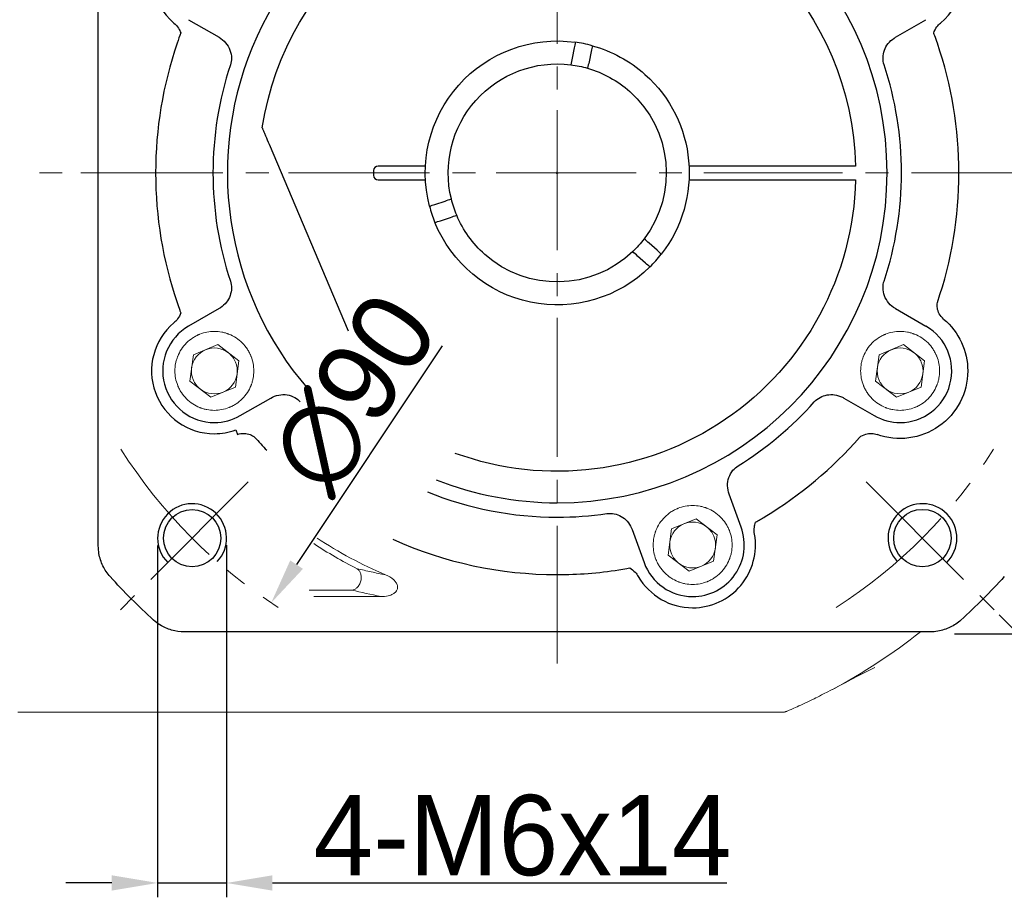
# Model space of a CAD drawing. Header units: millimetres. Extents: x 9570 to 10220, y -94 to 365.
# Tile 3 of 12: x 9633 to 9718, y 139 to 215. Entities that reach past the tile are written whole.
import ezdxf

# ---------------------------------------------------------------- set-up
doc = ezdxf.new("R2010")
doc.units = ezdxf.units.MM
doc.header["$PDSIZE"] = -5
doc.linetypes.add('ACAD_ISO10W100', pattern=[18, 12, -3, 0, -3])
doc.linetypes.add('点画线', pattern=[18, 12, -2, 2, -2])
doc.layers.get('0').update_dxf_attribs({"lineweight": 18})
doc.layers.get('Defpoints').update_dxf_attribs({"lineweight": 18})
for name, color, linetype, lineweight in [('7中心线层', 7, '点画线', 18), ('中心线层', 7, 'ACAD_ISO10W100', 0), ('尺寸线', 7, 'Continuous', 25), ('尺寸线层', 3, 'Continuous', 18), ('粗实线', 7, 'Continuous', 40)]:
    doc.layers.add(name, color=color, linetype=linetype, lineweight=lineweight)
doc.styles.add('工程字', font='txt')
doc.dimstyles.new('DIMSTYLE_17', dxfattribs={"dimtxt": 8, "dimasz": 12, "dimexe": 0.18, "dimexo": 0.0625, "dimgap": 0.09, "dimtad": 1, "dimtih": 1, "dimtoh": 1, "dimdec": 3, "dimdsep": 46, "dimtxsty": 'Standard', "dimblk": '_CAXARROW', "dimcen": 0.09, "dimdle": 24, "dimadec": 0, "dimazin": 0, "dimtfac": 0.7, "dimtdec": 3, "dimtofl": 0, "dimtmove": 0, "dimatfit": 3, "dimfxl": 1, "dimtolj": 1, "dimarcsym": 0})
doc.dimstyles.new('ISO-25', dxfattribs={"dimtxt": 7, "dimasz": 4, "dimexe": 1.25, "dimexo": 0.625, "dimtad": 1, "dimtxsty": '工程字', "dimcen": 2, "dimdle": 8, "dimadec": 0, "dimazin": 0, "dimtfac": 1, "dimtmove": 0, "dimatfit": 3, "dimfxl": 1, "dimarcsym": 0})

# ---------------------------------------------------------------- blocks, each defined once
blk = doc.blocks.new('*D99')
at = {"layer": 'Defpoints', "color": 0}
for p in [(9636.673, 201.809), (9724.149, 201.809), (9706.341, 174.878), (9730.076, 172.557), (9717.476, 163.744)]:
    blk.add_point(p, dxfattribs=at)
at = {"layer": '尺寸线层', "color": 0, "lineweight": -2}
for p, q in [((9724.774, 201.809), (9739.164, 201.809)), ((9717.918, 163.302), (9721.663, 159.557))]:
    blk.add_line(p, q, dxfattribs=at)
blk.add_arc((9679.41, 201.809), 58.504, 318.91817, 356.08183, dxfattribs=at)
at = {"layer": '尺寸线层', "color": 0}
for points in [[(9738.444, 197.789), (9737.111, 197.835), (9737.914, 201.809)], [(9723.022, 163.819), (9723.996, 162.909), (9720.779, 160.441)]]:
    blk.add_solid(points, dxfattribs=at)
at = {"layer": '尺寸线层', "color": 0, "insert": (9729.703, 181.128), "char_height": 7, "attachment_point": 5, "rotation": 67.64689, "style": '工程字'}
blk.add_mtext('45%%d', dxfattribs=at)
blk = doc.blocks.new('*D100')
at = {"layer": 'Defpoints', "color": 0}
for p in [(9717.476, 239.875), (9706.341, 228.74), (9735.766, 216.91), (9636.673, 201.809), (9724.149, 201.809)]:
    blk.add_point(p, dxfattribs=at)
at = {"layer": '尺寸线层', "color": 0, "lineweight": -2}
for p, q in [((9717.918, 240.317), (9721.55, 243.949)), ((9724.774, 201.809), (9739.004, 201.809))]:
    blk.add_line(p, q, dxfattribs=at)
blk.add_arc((9679.41, 201.809), 58.344, 3.9289, 41.0711, dxfattribs=at)
at = {"layer": '尺寸线层', "color": 0}
for points in [[(9723.883, 240.596), (9722.908, 239.686), (9720.666, 243.065)], [(9736.951, 205.784), (9738.284, 205.83), (9737.754, 201.809)]]:
    blk.add_solid(points, dxfattribs=at)
at = {"layer": '尺寸线层', "color": 0, "insert": (9737.124, 225.715), "char_height": 7, "attachment_point": 5, "rotation": 292.5, "style": '工程字'}
blk.add_mtext('45%%d', dxfattribs=at)
blk = doc.blocks.new('*D101')
at = {"layer": 'Defpoints', "color": 0}
for p in [(9704.34, 239.273), (9654.481, 164.346)]:
    blk.add_point(p, dxfattribs=at)
at = {"layer": '尺寸线层', "color": 0, "lineweight": -2}
blk.add_line((9669.389, 186.749), (9656.697, 167.676), dxfattribs=at)
at = {"layer": '尺寸线层', "color": 0}
blk.add_solid([(9656.142, 168.045), (9657.252, 167.306), (9654.481, 164.346)], dxfattribs=at)
at = {"layer": '尺寸线层', "color": 0, "insert": (9661.677, 182.605), "char_height": 7, "attachment_point": 5, "rotation": 56.35918, "style": '工程字'}
blk.add_mtext('∅90', dxfattribs=at)
blk = doc.blocks.new('*D102')
at = {"layer": 'Defpoints', "color": 0}
for p in [(9644.591, 169.983), (9650.591, 169.991), (9650.591, 139.939)]:
    blk.add_point(p, dxfattribs=at)
at = {"layer": '尺寸线层', "color": 0, "lineweight": -2}
for p, q in [((9644.591, 169.358), (9644.591, 138.689)), ((9650.591, 169.366), (9650.591, 138.689)), ((9640.591, 139.939), (9636.591, 139.939)), ((9644.591, 139.939), (9650.591, 139.939)), ((9654.591, 139.939), (9694.176, 139.939))]:
    blk.add_line(p, q, dxfattribs=at)
at = {"layer": '尺寸线层', "color": 0}
for points in [[(9640.591, 139.272), (9640.591, 140.605), (9644.591, 139.939)], [(9654.591, 140.605), (9654.591, 139.272), (9650.591, 139.939)]]:
    blk.add_solid(points, dxfattribs=at)
at = {"layer": '尺寸线层', "color": 0, "insert": (9676.383, 144.064), "char_height": 7, "attachment_point": 5, "style": '工程字'}
blk.add_mtext('4-M6x14', dxfattribs=at)
blk = doc.blocks.new('*D104')
at = {"layer": 'Defpoints', "color": 0}
for p in [(9713.414, 241.645), (9751.313, 241.645), (9713.414, 161.645)]:
    blk.add_point(p, dxfattribs=at)
at = {"layer": '尺寸线层', "color": 0, "lineweight": -2}
for p, q in [((9714.039, 241.645), (9752.563, 241.645)), ((9751.313, 165.645), (9751.313, 237.645)), ((9714.039, 161.645), (9752.563, 161.645))]:
    blk.add_line(p, q, dxfattribs=at)
at = {"layer": '尺寸线层', "color": 0}
for points in [[(9751.979, 237.645), (9750.646, 237.645), (9751.313, 241.645)], [(9750.646, 165.645), (9751.979, 165.645), (9751.313, 161.645)]]:
    blk.add_solid(points, dxfattribs=at)
at = {"layer": '尺寸线层', "color": 0, "insert": (9747.188, 201.645), "char_height": 7, "attachment_point": 5, "rotation": 90, "style": '工程字'}
blk.add_mtext('80', dxfattribs=at)
blk = doc.blocks.new('_CAXARROW')
blk.add_hatch(color=0).paths.add_polyline_path([(0, 0), (-1, 0.125), (-1, -0.125)], flags=0)
blk = doc.blocks.new('*D105')
at = {"layer": 'Defpoints', "color": 0}
for p in [(9643.705, 240.285), (9715.115, 163.334)]:
    blk.add_point(p, dxfattribs=at)
at = {"layer": '尺寸线层', "color": 0, "lineweight": -2}
for p, q in [((9611.529, 253.315), (9631.613, 253.315)), ((9631.613, 253.315), (9639.624, 244.683)), ((9679.32, 201.809), (9679.5, 201.809)), ((9679.41, 201.719), (9679.41, 201.899))]:
    blk.add_line(p, q, dxfattribs=at)
at = {"layer": '尺寸线层', "color": 0, "lineweight": -2, "xscale": 6, "yscale": 6, "zscale": 6, "rotation": 312.8612344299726}
blk.add_blockref('_CAXARROW', (9643.705, 240.285), dxfattribs=at)
at = {"layer": '尺寸线层', "color": 0, "lineweight": 15, "insert": (9621.071, 257.815), "char_height": 7, "attachment_point": 5, "style": '工程字'}
blk.add_mtext('\\A1;∅105', dxfattribs=at)
blk = doc.blocks.new('_FILLED')
at = {"linetype": 'ByBlock'}
blk.add_hatch(color=0, dxfattribs=at).paths.add_polyline_path([(0, 0), (-1, 0.133), (-1, -0.133)], flags=0)

msp = doc.modelspace()

# ---------------------------------------------------------------- linework, layer by layer
for p, q in [((9647.7016, 185.9669), (9649.836, 186.8487)), ((9649.836, 186.8487), (9651.6669, 185.4412)), ((9707.4573, 185.9669), (9709.5918, 186.8487)), ((9709.5918, 186.8487), (9711.4227, 185.4412)), ((9647.3981, 183.6775), (9647.7016, 185.9669)), ((9651.6669, 185.4412), (9651.3634, 183.1518)), ((9707.1538, 183.6775), (9707.4573, 185.9669)), ((9711.4227, 185.4412), (9711.1192, 183.1518)), ((9649.229, 182.27), (9647.3981, 183.6775)), ((9708.9847, 182.27), (9707.1538, 183.6775)), ((9651.3634, 183.1518), (9649.229, 182.27)), ((9711.1192, 183.1518), (9708.9847, 182.27)), ((9689.3792, 170.7975), (9691.5136, 171.6793)), ((9691.5136, 171.6793), (9693.3445, 170.2718)), ((9689.0757, 168.5081), (9689.3792, 170.7975)), ((9693.3445, 170.2718), (9693.041, 167.9825)), ((9690.9066, 167.1006), (9689.0757, 168.5081)), ((9693.041, 167.9825), (9690.9066, 167.1006)), ((9661.525, 165.4571), (9657.7847, 165.4571)), ((9664.0564, 164.8962), (9658.2027, 164.8962))]:
    msp.add_line(p, q)
at = {"linetype": 'Continuous', "lineweight": 15}
for p, q in [((9632.4063, 154.8094), (9698.2101, 154.8094)), ((9699.0568, 154.8247), (9699.0452, 154.8263))]:
    msp.add_line(p, q, dxfattribs=at)
for centre, radius, start, end in [((9649.5325, 184.5594), 2, 112.448281, 172.448281), ((9649.5325, 184.5594), 2, 52.448281, 112.448281), ((9709.2883, 184.5594), 2, 112.448281, 172.448281), ((9709.2883, 184.5594), 2, 52.448281, 112.448281), ((9649.5325, 184.5594), 2, 22.448281, 52.448281), ((9709.2883, 184.5594), 2, 22.448281, 52.448281), ((9649.5325, 184.5594), 2, 172.448281, 202.448281), ((9649.5325, 184.5594), 2, 352.448281, 22.448281), ((9709.2883, 184.5594), 2, 172.448281, 202.448281), ((9709.2883, 184.5594), 2, 352.448281, 22.448281), ((9649.5325, 184.5594), 2, 202.448281, 232.448281), ((9709.2883, 184.5594), 2, 202.448281, 232.448281), ((9649.5325, 184.5594), 2, 232.448281, 292.448281), ((9709.2883, 184.5594), 2, 232.448281, 292.448281), ((9691.2101, 169.39), 2, 112.448281, 172.448281), ((9691.2101, 169.39), 2, 52.448281, 112.448281), ((9691.2101, 169.39), 2, 22.448281, 52.448281), ((9679.4104, 201.8094), 38.0868, 236.685853, 246.860567), ((9691.2101, 169.39), 2, 352.448281, 22.448281), ((9679.4104, 201.8094), 38.6478, 236.704097, 243.174226), ((9691.2101, 169.39), 2, 172.448281, 202.448281), ((9691.2101, 169.39), 2, 202.448281, 232.448281), ((9691.2101, 169.39), 2, 232.448281, 292.448281)]:
    msp.add_arc(centre, radius, start, end)
at = {"extrusion": (0, 0, -1)}
for centre in [(-9649.5325, 184.5594), (-9709.2883, 184.5594), (-9691.2101, 169.39)]:
    msp.add_arc(centre, 2, 187.551719, 247.551719, dxfattribs=at)
at = {"color": 7, "linetype": 'Continuous', "lineweight": 15}
msp.add_arc((9679.4104, 201.8094), 51, 298.072487, 308.36123, dxfattribs=at)
at = {"linetype": 'Continuous', "lineweight": 15}
msp.add_arc((9699.0469, 155.8221), 0.9958, 269.902512, 293.120125, dxfattribs=at)
msp.add_ellipse((9698.2101, 201.8094), major_axis=(0, 47), ratio=0.6616415, start_param=3.1415927, end_param=3.1684518, dxfattribs=at)
for points, knots in [([(9649.5325, 181.1205), (9649.3139, 181.1205), (9648.9918, 181.1507), (9648.6259, 181.2387), (9648.4455, 181.2959), (9648.3558, 181.3278), (9648.3176, 181.3422), (9648.2921, 181.352), (9648.2804, 181.3565), (9647.8255, 181.5365), (9647.4364, 181.7923), (9646.9331, 182.2955), (9646.7115, 182.567), (9646.5057, 182.9186), (9646.416, 183.1032), (9646.3744, 183.1976), (9646.3573, 183.2386), (9646.3461, 183.266), (9646.3401, 183.2809), (9646.1742, 183.6998), (9646.0937, 184.1224), (9646.0936, 184.7779), (9646.1237, 185.0999), (9646.2118, 185.4659), (9646.269, 185.6464), (9646.3009, 185.736), (9646.3153, 185.7743), (9646.3251, 185.7998), (9646.3296, 185.8114), (9646.5096, 186.2664), (9646.7654, 186.6555), (9647.2686, 187.1588), (9647.5401, 187.3804), (9647.8917, 187.5861), (9648.0763, 187.6759), (9648.1707, 187.7174), (9648.2117, 187.7345), (9648.2391, 187.7458), (9648.254, 187.7518), (9648.6729, 187.9177), (9649.0955, 187.9982), (9649.5325, 187.9983)], [0, 0, 0, 0, 0.0625, 0.09375, 0.109375, 0.1171875, 0.1210938, 0.1210938, 0.125, 0.125, 0.25, 0.25, 0.3125, 0.34375, 0.359375, 0.3671875, 0.3710938, 0.3710938, 0.375, 0.375, 0.5, 0.5, 0.5625, 0.59375, 0.609375, 0.6171875, 0.6210937, 0.6210937, 0.625, 0.625, 0.75, 0.75, 0.8125, 0.84375, 0.859375, 0.8671875, 0.8710937, 0.8710937, 0.875, 0.875, 1, 1, 1, 1]), ([(9649.5325, 187.9983), (9649.751, 187.9983), (9650.0731, 187.9681), (9650.439, 187.8801), (9650.6195, 187.8229), (9650.7091, 187.7909), (9650.7474, 187.7765), (9650.7729, 187.7668), (9650.7845, 187.7623), (9651.2395, 187.5822), (9651.6286, 187.3265), (9652.1319, 186.8233), (9652.3535, 186.5518), (9652.5593, 186.2001), (9652.649, 186.0156), (9652.6905, 185.9211), (9652.7077, 185.8802), (9652.7189, 185.8528), (9652.7249, 185.8379), (9652.8908, 185.419), (9652.9713, 184.9963), (9652.9714, 184.3409), (9652.9412, 184.0188), (9652.8532, 183.6529), (9652.796, 183.4724), (9652.764, 183.3828), (9652.7497, 183.3445), (9652.7399, 183.319), (9652.7354, 183.3073), (9652.5553, 182.8524), (9652.2996, 182.4633), (9651.7964, 181.96), (9651.5249, 181.7384), (9651.1732, 181.5326), (9650.9887, 181.4429), (9650.8942, 181.4013), (9650.8533, 181.3842), (9650.8259, 181.373), (9650.811, 181.367), (9650.3919, 181.201), (9649.97, 181.1205), (9649.5325, 181.1205)], [0, 0, 0, 0, 0.0625, 0.09375, 0.109375, 0.1171875, 0.1210937, 0.1210937, 0.125, 0.125, 0.25, 0.25, 0.3125, 0.34375, 0.359375, 0.3671875, 0.3710938, 0.3710938, 0.375, 0.375, 0.5, 0.5, 0.5625, 0.59375, 0.609375, 0.6171875, 0.6210937, 0.6210937, 0.625, 0.625, 0.75, 0.75, 0.8125, 0.84375, 0.859375, 0.8671875, 0.8710938, 0.8710938, 0.875, 0.875, 1, 1, 1, 1]), ([(9709.2882, 181.1205), (9709.0697, 181.1205), (9708.7475, 181.1507), (9708.3817, 181.2387), (9708.2012, 181.2959), (9708.1116, 181.3278), (9708.0733, 181.3422), (9708.0479, 181.352), (9708.0362, 181.3565), (9707.5812, 181.5365), (9707.1921, 181.7923), (9706.6888, 182.2955), (9706.4673, 182.567), (9706.2615, 182.9186), (9706.1718, 183.1032), (9706.1302, 183.1976), (9706.1131, 183.2386), (9706.1018, 183.266), (9706.0958, 183.2809), (9705.9299, 183.6998), (9705.8494, 184.1224), (9705.8493, 184.7779), (9705.8795, 185.0999), (9705.9675, 185.4659), (9706.0248, 185.6464), (9706.0567, 185.736), (9706.0711, 185.7743), (9706.0808, 185.7998), (9706.0854, 185.8114), (9706.2654, 186.2664), (9706.5212, 186.6555), (9707.0243, 187.1588), (9707.2958, 187.3804), (9707.6475, 187.5861), (9707.832, 187.6759), (9707.9265, 187.7174), (9707.9675, 187.7345), (9707.9949, 187.7458), (9708.0097, 187.7518), (9708.4287, 187.9177), (9708.8513, 187.9982), (9709.2882, 187.9983)], [0, 0, 0, 0, 0.0625, 0.09375, 0.109375, 0.1171875, 0.1210938, 0.1210938, 0.125, 0.125, 0.25, 0.25, 0.3125, 0.34375, 0.359375, 0.3671875, 0.3710938, 0.3710938, 0.375, 0.375, 0.5, 0.5, 0.5625, 0.59375, 0.609375, 0.6171875, 0.6210938, 0.6210938, 0.625, 0.625, 0.75, 0.75, 0.8125, 0.84375, 0.859375, 0.8671875, 0.8710938, 0.8710938, 0.875, 0.875, 1, 1, 1, 1]), ([(9709.2882, 187.9983), (9709.5067, 187.9983), (9709.8288, 187.9681), (9710.1947, 187.8801), (9710.3752, 187.8229), (9710.4649, 187.7909), (9710.5031, 187.7765), (9710.5286, 187.7668), (9710.5403, 187.7623), (9710.9952, 187.5822), (9711.3844, 187.3265), (9711.8877, 186.8233), (9712.1092, 186.5518), (9712.315, 186.2001), (9712.4047, 186.0156), (9712.4463, 185.9211), (9712.4634, 185.8802), (9712.4747, 185.8528), (9712.4806, 185.8379), (9712.6466, 185.419), (9712.7271, 184.9963), (9712.7272, 184.3409), (9712.697, 184.0188), (9712.609, 183.6529), (9712.5517, 183.4724), (9712.5198, 183.3828), (9712.5054, 183.3445), (9712.4957, 183.319), (9712.4911, 183.3073), (9712.3111, 182.8524), (9712.0553, 182.4633), (9711.5522, 181.96), (9711.2807, 181.7384), (9710.929, 181.5326), (9710.7444, 181.4429), (9710.65, 181.4013), (9710.609, 181.3842), (9710.5816, 181.373), (9710.5668, 181.367), (9710.1477, 181.201), (9709.7257, 181.1205), (9709.2882, 181.1205)], [0, 0, 0, 0, 0.0625, 0.09375, 0.109375, 0.1171875, 0.1210937, 0.1210937, 0.125, 0.125, 0.25, 0.25, 0.3125, 0.34375, 0.359375, 0.3671875, 0.3710938, 0.3710938, 0.375, 0.375, 0.5, 0.5, 0.5625, 0.59375, 0.609375, 0.6171875, 0.6210937, 0.6210937, 0.625, 0.625, 0.75, 0.75, 0.8125, 0.84375, 0.859375, 0.8671875, 0.8710937, 0.8710937, 0.875, 0.875, 1, 1, 1, 1]), ([(9691.2101, 165.9511), (9690.9915, 165.9511), (9690.6694, 165.9813), (9690.3035, 166.0693), (9690.123, 166.1265), (9690.0334, 166.1585), (9689.9952, 166.1728), (9689.9697, 166.1826), (9689.958, 166.1871), (9689.5031, 166.3671), (9689.114, 166.6229), (9688.6106, 167.1261), (9688.3891, 167.3976), (9688.1833, 167.7492), (9688.0936, 167.9338), (9688.052, 168.0282), (9688.0349, 168.0692), (9688.0237, 168.0966), (9688.0177, 168.1115), (9687.8517, 168.5304), (9687.7713, 168.953), (9687.7712, 169.6085), (9687.8013, 169.9305), (9687.8894, 170.2965), (9687.9466, 170.477), (9687.9785, 170.5666), (9687.9929, 170.6049), (9688.0027, 170.6304), (9688.0072, 170.642), (9688.1872, 171.097), (9688.443, 171.4861), (9688.9461, 171.9894), (9689.2176, 172.211), (9689.5693, 172.4168), (9689.7539, 172.5065), (9689.8483, 172.548), (9689.8893, 172.5652), (9689.9167, 172.5764), (9689.9315, 172.5824), (9690.3505, 172.7483), (9690.7731, 172.8288), (9691.2101, 172.8289)], [0, 0, 0, 0, 0.0625, 0.09375, 0.109375, 0.1171875, 0.1210937, 0.1210937, 0.125, 0.125, 0.25, 0.25, 0.3125, 0.34375, 0.359375, 0.3671875, 0.3710937, 0.3710937, 0.375, 0.375, 0.5, 0.5, 0.5625, 0.59375, 0.609375, 0.6171875, 0.6210937, 0.6210937, 0.625, 0.625, 0.75, 0.75, 0.8125, 0.84375, 0.859375, 0.8671875, 0.8710937, 0.8710937, 0.875, 0.875, 1, 1, 1, 1]), ([(9691.2101, 172.8289), (9691.4285, 172.8289), (9691.7506, 172.7987), (9692.1165, 172.7107), (9692.297, 172.6535), (9692.3867, 172.6215), (9692.425, 172.6072), (9692.4504, 172.5974), (9692.4621, 172.5929), (9692.9171, 172.4128), (9693.3062, 172.1571), (9693.8095, 171.6539), (9694.031, 171.3824), (9694.2368, 171.0307), (9694.3266, 170.8462), (9694.3681, 170.7517), (9694.3852, 170.7108), (9694.3965, 170.6834), (9694.4025, 170.6685), (9694.5684, 170.2496), (9694.6489, 169.8269), (9694.649, 169.1715), (9694.6188, 168.8494), (9694.5308, 168.4835), (9694.4735, 168.303), (9694.4416, 168.2134), (9694.4272, 168.1751), (9694.4175, 168.1496), (9694.4129, 168.1379), (9694.2329, 167.683), (9693.9772, 167.2939), (9693.474, 166.7906), (9693.2025, 166.569), (9692.8508, 166.3632), (9692.6663, 166.2735), (9692.5718, 166.2319), (9692.5309, 166.2148), (9692.5035, 166.2036), (9692.4886, 166.1976), (9692.0695, 166.0316), (9691.6475, 165.9511), (9691.2101, 165.9511)], [0, 0, 0, 0, 0.0625, 0.09375, 0.109375, 0.1171875, 0.1210938, 0.1210938, 0.125, 0.125, 0.25, 0.25, 0.3125, 0.34375, 0.359375, 0.3671875, 0.3710938, 0.3710938, 0.375, 0.375, 0.5, 0.5, 0.5625, 0.59375, 0.609375, 0.6171875, 0.6210938, 0.6210938, 0.625, 0.625, 0.75, 0.75, 0.8125, 0.84375, 0.859375, 0.8671875, 0.8710938, 0.8710938, 0.875, 0.875, 1, 1, 1, 1]), ([(9661.9694, 167.3208), (9662.3764, 167.2277), (9663.1718, 167.0459), (9664.0261, 166.8717), (9664.4434, 166.7866)], [0, 0, 0, 0, 0.5115958, 1, 1, 1, 1]), ([(9664.4434, 166.7865), (9664.7064, 166.6868), (9664.9623, 166.5451), (9665.1681, 166.3505), (9665.2385, 166.2838), (9665.3036, 166.2099), (9665.4121, 166.0467), (9665.4564, 165.9549), (9665.4951, 165.7941), (9665.5012, 165.7263), (9665.49, 165.5936), (9665.4722, 165.5272), (9665.4181, 165.4092), (9665.3824, 165.3556), (9665.2768, 165.2334), (9665.1975, 165.1712), (9664.9779, 165.0394), (9664.826, 164.985), (9664.4715, 164.903), (9664.2622, 164.8878), (9664.0564, 164.8962)], [0, 0, 0, 0, 0.2525471, 0.2525471, 0.2525471, 0.3375831, 0.3375831, 0.423822, 0.423822, 0.4809441, 0.4809441, 0.5383574, 0.5383574, 0.5926474, 0.5926474, 0.6782851, 0.6782851, 0.817254, 0.817254, 1, 1, 1, 1])]:
    msp.add_open_spline(points, degree=3, knots=knots)
msp.add_rational_spline([(9661.9694, 167.3208), (9664.2237, 165.7984), (9661.525, 165.4571)], [1, 0.286948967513, 1], degree=2)
msp.add_open_spline([(9661.525, 165.4571), (9662.3278, 165.2657), (9663.1669, 165.0782), (9664.0564, 164.8962)], degree=3)
for points, knots in [([(9707.0778, 158.728), (9702.8158, 156.5023), (9701.832, 155.9925), (9700.7865, 155.5037), (9700.1388, 155.2103), (9699.6494, 154.9965), (9699.5084, 154.9364), (9699.4379, 154.9063)], [0, 0, 0, 0, 0.3338317, 0.4975021, 0.6611124, 0.8305932, 1, 1, 1, 1]), ([(9698.2115, 154.8176), (9698.323, 154.8142), (9698.6048, 154.8056), (9698.8866, 154.8162), (9699.0569, 154.8226)], [0, 0, 0, 0, 0.3957192, 1, 1, 1, 1]), ([(9699.0563, 154.8171), (9699.0599, 154.817), (9699.1124, 154.8142), (9699.2005, 154.8305), (9699.3, 154.8539), (9699.3585, 154.8741), (9699.3821, 154.8831), (9699.3902, 154.8863), (9699.396, 154.8886), (9699.4018, 154.8909), (9699.4088, 154.8939), (9699.4117, 154.895), (9699.4312, 154.9033), (9699.4419, 154.9079)], [0, 0, 0, 0, 0.0101317, 0.15018, 0.2509112, 0.3055788, 0.3221957, 0.3340375, 0.3482405, 0.3728795, 0.4332905, 0.6884716, 1, 1, 1, 1])]:
    msp.add_open_spline(points, degree=3, knots=knots, dxfattribs=at)
at = {"layer": '7中心线层'}
for p, q in [((9679.4104, 159.0722), (9679.4104, 246.5482)), ((9722.282, 201.8094), (9632.7295, 201.8094)), ((9652.4794, 174.8784), (9641.345, 163.744)), ((9706.3414, 174.8784), (9717.4758, 163.744))]:
    msp.add_line(p, q, dxfattribs=at)
for start, end in [(212.345104, 237.284437), (302.715563, 327.654896)]:
    msp.add_arc((9679.4104, 201.8094), 45, start, end, dxfattribs=at)
at = {"layer": '中心线层'}
for p, q in [((9679.4104, 159.0722), (9679.4104, 246.5482)), ((9722.282, 201.8094), (9632.7295, 201.8094))]:
    msp.add_line(p, q, dxfattribs=at)
at = {"layer": '尺寸线'}
for centre, start, end in [((9647.5906, 169.9826), 317.009856, 224.906323), ((9711.2371, 169.9896), 314.906434, 223.002625)]:
    msp.add_arc(centre, 3, start, end, dxfattribs=at)
at = {"layer": '粗实线', "linetype": 'Continuous', "lineweight": 30}
for p, q in [((9639.4206, 197.532), (9639.4206, 234.306)), ((9647.2825, 215.1623), (9649.9392, 213.6284)), ((9708.8815, 213.6284), (9711.5382, 215.1623)), ((9680.8974, 212.7084), (9680.7101, 211.8026)), ((9682.3663, 212.4048), (9682.1791, 211.4989)), ((9661.2336, 188.024), (9654.3321, 204.283)), ((9663.4104, 202.0094), (9663.4104, 201.6094)), ((9666.9248, 202.4094), (9663.8104, 202.4094)), ((9704.6032, 202.4094), (9691.896, 202.4094)), ((9663.8104, 201.2094), (9666.9248, 201.2094)), ((9691.896, 201.2094), (9704.6032, 201.2094)), ((9668.7565, 199.0716), (9669.6346, 199.3624)), ((9639.4206, 169.3128), (9639.4206, 197.532)), ((9669.228, 197.6476), (9670.1062, 197.9384)), ((9688.1057, 195.0721), (9687.4148, 195.6872)), ((9687.1083, 193.9518), (9686.4174, 194.5668)), ((9649.9392, 189.9904), (9647.2825, 188.4565)), ((9708.8815, 189.9904), (9711.5382, 188.4565)), ((9651.7825, 180.6623), (9654.4392, 182.1961)), ((9704.3815, 182.1961), (9707.0382, 180.6623)), ((9651.398, 179.4122), (9651.5413, 179.017)), ((9695.4387, 170.9291), (9694.3895, 173.8118)), ((9685.9322, 170.7336), (9686.9814, 167.8509)), ((9711.9069, 161.8196), (9646.9138, 161.8196))]:
    msp.add_line(p, q, dxfattribs=at)
for centre in [(9647.594, 169.9861), (9711.2336, 169.993)]:
    msp.add_circle(centre, 2.5, dxfattribs=at)
for centre, radius, start, end in [((9679.4104, 201.8094), 28.7414, 90, 221.045694), ((9679.4104, 201.8094), 28.7414, 270, 90), ((9649.5325, 219.0594), 5.4748, 70.077371, 229.922626), ((9709.2882, 219.0594), 5.4748, 310.077376, 109.922626), ((9679.4104, 201.8094), 35, 161.173902, 198.827649), ((9679.4104, 201.8094), 11.5, 74.583042, 82.326871), ((9679.4104, 201.8094), 35, 341.173902, 18.827649), ((9679.4104, 201.8094), 30, 161.704723, 198.295279), ((9679.4104, 201.8094), 30, 341.70472, 18.29528), ((9663.8104, 202.0094), 0.4, 90, 180), ((9663.8104, 201.6094), 0.4, 180, 270), ((9679.4104, 201.8094), 11.5, 194.58469, 201.730331), ((9679.4104, 201.8094), 11.5, 314.581389, 322.058752), ((9649.5325, 184.5594), 5.4748, 130.077376, 270), ((9649.5325, 184.5594), 4.5, 120, 270), ((9709.2882, 184.5594), 4.5, 270, 60), ((9679.4104, 201.8094), 30, 301.704723, 318.295279), ((9649.5325, 184.5594), 4.5, 270, 300), ((9709.2882, 184.5594), 4.5, 240, 270), ((9649.5325, 184.5594), 5.4748, 270, 289.922626), ((9679.4104, 201.8094), 35, 221.173902, 223.668045), ((9679.4104, 201.8094), 35, 301.173902, 318.827649), ((9679.4104, 201.8094), 28.7414, 248.456607, 270), ((9679.4104, 201.8094), 30, 247.833837, 270), ((9679.4104, 201.8094), 30, 270, 278.29528), ((9691.2101, 169.39), 4.5, 270, 20), ((9691.2101, 169.39), 5.4748, 270, 9.922624), ((9679.4104, 201.8094), 35, 245.813343, 270), ((9691.2101, 169.39), 4.5, 200, 270), ((9679.4104, 201.8094), 35, 270, 278.827649), ((9691.2101, 169.39), 5.4748, 210.077376, 270)]:
    msp.add_arc(centre, radius, start, end, dxfattribs=at)
at = {"layer": '粗实线', "linetype": 'Continuous', "lineweight": 30, "extrusion": (0, 0, -1)}
for centre, radius, start, end in [((-9679.4104, 201.8094), 26, 8.712245, 178.677672), ((-9679.4104, 201.8094), 11.5, 345.417992, 97.939321), ((-9679.4104, 201.8094), 11.5, 105.417992, 131.678656), ((-9679.4104, 201.8094), 9.5, 346.206719, 97.150593), ((-9679.4104, 201.8094), 9.5, 106.206719, 131.678656), ((-9679.4104, 201.8094), 9.5, 106.206719, 131.678656), ((-9679.4104, 201.8094), 9.5, 106.206719, 131.678656), ((-9679.4104, 201.8094), 11.5, 131.678656, 217.939321), ((-9679.4104, 201.8094), 9.5, 131.678656, 217.150593), ((-9679.4104, 201.8094), 9.5, 131.678656, 217.150593), ((-9679.4104, 201.8094), 26, 181.322328, 289.970247), ((-9679.4104, 201.8094), 11.5, 225.417992, 337.939321), ((-9679.4104, 201.8094), 9.5, 311.678656, 337.150593), ((-9679.4104, 201.8094), 9.5, 226.206719, 311.678656), ((-9709.2882, 184.5594), 5.8952, 130.077376, 180), ((-9709.2882, 184.5594), 5.8952, 180, 289.922624), ((-9679.4104, 201.8094), 52.4898, 312.07908, 317.92092), ((-9679.4104, 201.8094), 52.4898, 222.07908, 227.92092)]:
    msp.add_arc(centre, radius, start, end, dxfattribs=at)
at = {"layer": '粗实线', "linetype": 'Continuous', "lineweight": 30}
for points, knots in [([(9646.0077, 214.8702), (9646.1604, 214.7415), (9646.2951, 214.588), (9646.4854, 214.2908), (9646.5536, 214.1514), (9646.6046, 214.007)], [0, 0, 0, 0, 0.5671393, 0.5671393, 1, 1, 1, 1]), ([(9712.2161, 214.007), (9712.2826, 214.1953), (9712.3788, 214.3755), (9712.5896, 214.6585), (9712.696, 214.7715), (9712.8131, 214.8702)], [0, 0, 0, 0, 0.5671454, 0.5671454, 1, 1, 1, 1]), ([(9712.5376, 213.1047), (9712.4593, 213.3345), (9712.3811, 213.5558), (9712.276, 213.845), (9712.246, 213.9268), (9712.2161, 214.007)], [0, 0, 0, 0, 0.7129175, 0.7129175, 1, 1, 1, 1]), ([(9649.9392, 213.6284), (9650.1539, 213.5045), (9650.3507, 213.3429), (9650.6752, 212.9677), (9650.8073, 212.7484), (9650.9779, 212.2939), (9651.0227, 212.053), (9651.0215, 211.6169), (9650.9893, 211.4156), (9650.9268, 211.2268)], [0, 0, 0, 0, 0.2658731, 0.2658731, 0.5324706, 0.5324706, 0.7873187, 0.7873187, 1, 1, 1, 1]), ([(9707.8939, 211.2268), (9707.8265, 211.4306), (9707.7944, 211.6492), (9707.8039, 212.0782), (9707.8455, 212.2944), (9707.9943, 212.7038), (9708.1054, 212.9014), (9708.3871, 213.2603), (9708.5647, 213.4233), (9708.8, 213.5796), (9708.8404, 213.6047), (9708.8815, 213.6284)], [0, 0, 0, 0, 0.2304234, 0.2304234, 0.4603724, 0.4603724, 0.697526, 0.697526, 0.9497031, 0.9497031, 1, 1, 1, 1]), ([(9654.3321, 204.283), (9654.227, 204.5305), (9654.1206, 204.7813), (9653.9783, 205.1164), (9653.9378, 205.2118), (9653.8606, 205.3937), (9653.8233, 205.4817), (9653.7729, 205.6003), (9653.7561, 205.6399), (9653.729, 205.7037), (9653.7185, 205.7284), (9653.7138, 205.7395), (9653.712, 205.7438), (9653.7102, 205.748)], [0, 0, 0, 0, 0.4198268, 0.4198268, 0.5894369, 0.5894369, 0.7605051, 0.7605051, 0.8580424, 0.8580424, 0.9571349, 0.9571349, 1, 1, 1, 1]), ([(9667.9283, 202.4094), (9667.9237, 202.4094), (9667.9067, 202.4094), (9667.8327, 202.4094), (9667.7769, 202.4094), (9667.6372, 202.4094), (9667.5513, 202.4094), (9667.3615, 202.4094), (9667.255, 202.4094), (9667.0735, 202.4094), (9666.9989, 202.4094), (9666.9248, 202.4094)], [0, 0, 0, 0, 0.2145951, 0.2145951, 0.4291815, 0.4291815, 0.643905, 0.643905, 0.8589046, 0.8589046, 1, 1, 1, 1]), ([(9691.896, 202.4094), (9691.7838, 202.4094), (9691.6701, 202.4094), (9691.4584, 202.4094), (9691.3575, 202.4094), (9691.1824, 202.4094), (9691.1057, 202.4094), (9690.9871, 202.4094), (9690.9433, 202.4094), (9690.9034, 202.4094), (9690.8901, 202.4094), (9690.8952, 202.4094)], [0, 0, 0, 0, 0.2152668, 0.2152668, 0.4305394, 0.4305394, 0.6457174, 0.6457174, 0.8606419, 0.8606419, 1, 1, 1, 1]), ([(9705.4058, 202.4094), (9705.4012, 202.4094), (9705.388, 202.4094), (9705.3287, 202.4094), (9705.2841, 202.4094), (9705.1723, 202.4094), (9705.1035, 202.4094), (9704.9516, 202.4094), (9704.8665, 202.4094), (9704.7216, 202.4094), (9704.6622, 202.4094), (9704.6032, 202.4094)], [0, 0, 0, 0, 0.2148679, 0.2148679, 0.4297343, 0.4297343, 0.6446257, 0.6446257, 0.8595724, 0.8595724, 1, 1, 1, 1]), ([(9666.9248, 201.2094), (9667.0369, 201.2094), (9667.1507, 201.2094), (9667.3623, 201.2094), (9667.4632, 201.2094), (9667.6384, 201.2094), (9667.715, 201.2094), (9667.8337, 201.2094), (9667.8774, 201.2094), (9667.9174, 201.2094), (9667.9306, 201.2094), (9667.9255, 201.2094)], [0, 0, 0, 0, 0.2152668, 0.2152668, 0.4305394, 0.4305394, 0.6457174, 0.6457174, 0.8606419, 0.8606419, 1, 1, 1, 1]), ([(9690.8924, 201.2094), (9690.897, 201.2094), (9690.914, 201.2094), (9690.9881, 201.2094), (9691.0438, 201.2094), (9691.1835, 201.2094), (9691.2694, 201.2094), (9691.4592, 201.2094), (9691.5657, 201.2094), (9691.7473, 201.2094), (9691.8219, 201.2094), (9691.896, 201.2094)], [0, 0, 0, 0, 0.2145951, 0.2145951, 0.4291815, 0.4291815, 0.643905, 0.643905, 0.8589046, 0.8589046, 1, 1, 1, 1]), ([(9704.6032, 201.2094), (9704.6928, 201.2094), (9704.7836, 201.2094), (9704.9527, 201.2094), (9705.0333, 201.2094), (9705.1732, 201.2094), (9705.2344, 201.2094), (9705.3293, 201.2094), (9705.3643, 201.2094), (9705.3955, 201.2094), (9705.4001, 201.2094), (9705.4047, 201.2094)], [0, 0, 0, 0, 0.2151333, 0.2151333, 0.4302684, 0.4302684, 0.6453749, 0.6453749, 0.8604243, 0.8604243, 1, 1, 1, 1]), ([(9650.9268, 192.392), (9650.9942, 192.1881), (9651.0264, 191.9696), (9651.0168, 191.5406), (9650.9752, 191.3244), (9650.8264, 190.915), (9650.7153, 190.7173), (9650.4336, 190.3584), (9650.256, 190.1955), (9650.0207, 190.0391), (9649.9803, 190.0141), (9649.9392, 189.9904)], [0, 0, 0, 0, 0.2304234, 0.2304234, 0.4603724, 0.4603724, 0.6975261, 0.6975261, 0.9497031, 0.9497031, 1, 1, 1, 1]), ([(9708.8815, 189.9904), (9708.6669, 190.1143), (9708.47, 190.2759), (9708.1455, 190.6511), (9708.0135, 190.8704), (9707.8428, 191.3249), (9707.798, 191.5657), (9707.7992, 192.0019), (9707.8315, 192.2031), (9707.8939, 192.392)], [0, 0, 0, 0, 0.2658731, 0.2658731, 0.5324706, 0.5324706, 0.7873187, 0.7873187, 1, 1, 1, 1]), ([(9646.2831, 190.5141), (9646.3614, 190.2843), (9646.4396, 190.063), (9646.5447, 189.7737), (9646.5748, 189.692), (9646.6046, 189.6118)], [0, 0, 0, 0, 0.7129175, 0.7129175, 1, 1, 1, 1]), ([(9713.0837, 189.0702), (9712.9286, 189.1985), (9712.7962, 189.3601), (9712.6192, 189.6916), (9712.5626, 189.862), (9712.5121, 190.1929), (9712.5127, 190.3569), (9712.538, 190.515)], [0, 0, 0, 0, 0.376905, 0.376905, 0.702258, 0.702258, 1, 1, 1, 1]), ([(9646.6046, 189.6118), (9646.5381, 189.4235), (9646.442, 189.2432), (9646.2312, 188.9603), (9646.1248, 188.8473), (9646.0077, 188.7486)], [0, 0, 0, 0, 0.5671454, 0.5671454, 1, 1, 1, 1]), ([(9654.4392, 182.1961), (9654.6539, 182.3201), (9654.8923, 182.4097), (9655.3794, 182.5032), (9655.6354, 182.5079), (9656.1143, 182.4284), (9656.3453, 182.3468), (9656.7224, 182.1277), (9656.8806, 181.9991), (9657.0129, 181.8506)], [0, 0, 0, 0, 0.2658731, 0.2658731, 0.5324706, 0.5324706, 0.7873187, 0.7873187, 1, 1, 1, 1]), ([(9701.8079, 181.8506), (9701.9507, 182.0109), (9702.1239, 182.148), (9702.5002, 182.3542), (9702.7082, 182.4263), (9703.1372, 182.5021), (9703.3639, 182.5048), (9703.8156, 182.4403), (9704.0455, 182.368), (9704.2985, 182.2423), (9704.3404, 182.2199), (9704.3815, 182.1961)], [0, 0, 0, 0, 0.2304234, 0.2304234, 0.4603724, 0.4603724, 0.6975261, 0.6975261, 0.9497031, 0.9497031, 1, 1, 1, 1]), ([(9651.5413, 179.017), (9651.7299, 179.0872), (9651.936, 179.1211), (9652.3117, 179.1086), (9652.4875, 179.0724), (9652.7993, 178.9507), (9652.941, 178.8682), (9653.0653, 178.7673)], [0, 0, 0, 0, 0.376905, 0.376905, 0.702258, 0.702258, 1, 1, 1, 1]), ([(9705.756, 178.768), (9705.9124, 178.8948), (9706.0971, 178.9924), (9706.4567, 179.0999), (9706.6344, 179.1216), (9706.9684, 179.106), (9707.1293, 179.0732), (9707.2795, 179.017)], [0, 0, 0, 0, 0.377219, 0.377219, 0.7016635, 0.7016635, 1, 1, 1, 1]), ([(9694.3895, 173.8118), (9694.3047, 174.0447), (9694.2578, 174.2951), (9694.2503, 174.791), (9694.2902, 175.0439), (9694.4516, 175.5018), (9694.5721, 175.7151), (9694.8533, 176.0484), (9695.0074, 176.1818), (9695.1766, 176.2863)], [0, 0, 0, 0, 0.2658731, 0.2658731, 0.5324706, 0.5324706, 0.7873187, 0.7873187, 1, 1, 1, 1]), ([(9683.7386, 172.1233), (9683.951, 172.1542), (9684.1719, 172.1479), (9684.5927, 172.064), (9684.7983, 171.9855), (9685.1757, 171.7679), (9685.3511, 171.6242), (9685.6556, 171.2844), (9685.7853, 171.0812), (9685.8984, 170.8223), (9685.916, 170.7782), (9685.9322, 170.7336)], [0, 0, 0, 0, 0.2304234, 0.2304234, 0.4603724, 0.4603724, 0.697526, 0.697526, 0.9497031, 0.9497031, 1, 1, 1, 1]), ([(9696.603, 170.3334), (9696.5687, 170.5302), (9696.5642, 170.7343), (9696.6094, 171.0843), (9696.6468, 171.2349), (9696.7006, 171.3783)], [0, 0, 0, 0, 0.5671393, 0.5671393, 1, 1, 1, 1]), ([(9640.4514, 166.6331), (9640.1998, 166.9116), (9639.9859, 167.2291), (9639.6581, 167.9044), (9639.5411, 168.2689), (9639.4398, 168.8611), (9639.4206, 169.0873), (9639.4206, 169.3128)], [0, 0, 0, 0, 0.3850817, 0.3850817, 0.7701647, 0.7701647, 1, 1, 1, 1]), ([(9684.7816, 167.224), (9685.0215, 167.2612), (9685.253, 167.2998), (9685.5561, 167.3531), (9685.6418, 167.3685), (9685.726, 167.3839)], [0, 0, 0, 0, 0.7129175, 0.7129175, 1, 1, 1, 1]), ([(9685.726, 167.3839), (9685.8999, 167.2857), (9686.0607, 167.1598), (9686.3028, 166.903), (9686.3956, 166.7786), (9686.4724, 166.6462)], [0, 0, 0, 0, 0.5671454, 0.5671454, 1, 1, 1, 1]), ([(9646.9138, 161.8196), (9646.5422, 161.8196), (9646.1671, 161.8724), (9645.4529, 162.0775), (9645.107, 162.2318), (9644.5945, 162.5526), (9644.407, 162.6942), (9644.234, 162.8504)], [0, 0, 0, 0, 0.3811515, 0.3811515, 0.7623041, 0.7623041, 1, 1, 1, 1]), ([(9714.5867, 162.8504), (9714.3081, 162.5989), (9713.9907, 162.3849), (9713.3154, 162.0571), (9712.9509, 161.9401), (9712.3587, 161.8388), (9712.1324, 161.8196), (9711.9069, 161.8196)], [0, 0, 0, 0, 0.3850817, 0.3850817, 0.7701647, 0.7701647, 1, 1, 1, 1])]:
    msp.add_open_spline(points, degree=3, knots=knots, dxfattribs=at)
for points in [[(9646.6046, 214.007), (9646.5016, 213.73), (9646.3927, 213.4262), (9646.2828, 213.1038)], [(9680.9988, 213.1991), (9680.965, 213.0356), (9680.9312, 212.872), (9680.8974, 212.7084)], [(9682.4678, 212.8955), (9682.4339, 212.7319), (9682.4001, 212.5684), (9682.3663, 212.4048)], [(9680.7101, 211.8026), (9680.6711, 211.6136), (9680.632, 211.4245), (9680.5929, 211.2355)], [(9680.5929, 211.2355), (9681.0888, 211.1733), (9681.5819, 211.0713), (9682.0619, 210.9319)], [(9682.1791, 211.4989), (9682.14, 211.3099), (9682.1009, 211.1209), (9682.0619, 210.9319)], [(9668.2808, 198.9141), (9668.4394, 198.9666), (9668.5979, 199.0191), (9668.7565, 199.0716)], [(9669.6346, 199.3624), (9669.8178, 199.423), (9670.0011, 199.4837), (9670.1843, 199.5444)], [(9670.6559, 198.1204), (9670.4618, 198.581), (9670.3035, 199.059), (9670.1843, 199.5444)], [(9668.7523, 197.4901), (9668.9109, 197.5426), (9669.0695, 197.5951), (9669.228, 197.6476)], [(9670.1062, 197.9384), (9670.2894, 197.9991), (9670.4726, 198.0597), (9670.6559, 198.1204)], [(9686.9824, 196.0722), (9686.6805, 195.6739), (9686.3457, 195.2978), (9685.9849, 194.9519)], [(9687.4148, 195.6872), (9687.2707, 195.8155), (9687.1265, 195.9438), (9686.9824, 196.0722)], [(9686.4174, 194.5668), (9686.2733, 194.6952), (9686.1291, 194.8235), (9685.9849, 194.9519)], [(9688.48, 194.7389), (9688.3552, 194.8499), (9688.2305, 194.961), (9688.1057, 195.0721)], [(9687.4826, 193.6185), (9687.3578, 193.7296), (9687.2331, 193.8407), (9687.1083, 193.9518)], [(9696.7006, 171.3783), (9696.9575, 171.5243), (9697.2362, 171.687), (9697.5277, 171.8634)]]:
    msp.add_open_spline(points, degree=3, dxfattribs=at)

# ---------------------------------------------------------------- dimensions: what is measured, and where the dimension line sits
at = {"layer": '尺寸线层', "lineweight": 15}
dim = msp.add_diameter_dim_2p(p1=(9715.1152, 163.3342), p2=(9643.7055, 240.2846), dimstyle='DIMSTYLE_17', override={"dimtxt": 7, "dimasz": 6, "dimgap": 1, "dimdec": 0, "dimtxsty": '工程字', "dimtol": 0, "dimldrblk": '_FILLED'}, dxfattribs=at)
dim.commit()
dim.dimension.update_dxf_attribs({"geometry": '*D105', "text_midpoint": (9621.0713, 253.3151), "dimtype": 163})
at = {"layer": '尺寸线层'}
dim = msp.add_angular_dim_2l(base=(9735.7664, 216.9099), line1=((9636.6732, 201.8094), (9724.1492, 201.8094)), line2=((9706.3414, 228.7404), (9717.4758, 239.8748)), dimstyle='ISO-25', dxfattribs=at)
dim.commit()
dim.dimension.update_dxf_attribs({"geometry": '*D100', "text_midpoint": (9737.1243, 225.7153)})
dim = msp.add_linear_dim(base=(9751.3128, 241.6449), p1=(9713.4141, 161.6449), p2=(9713.4141, 241.6449), angle=270, dimstyle='ISO-25', dxfattribs=at)
dim.commit()
dim.dimension.update_dxf_attribs({"geometry": '*D104', "text_midpoint": (9747.1878, 201.6449)})
dim = msp.add_diameter_dim_2p(p1=(9704.3397, 239.2731), p2=(9654.4811, 164.3457), dimstyle='ISO-25', dxfattribs=at)
dim.commit()
dim.dimension.update_dxf_attribs({"geometry": '*D101', "text_midpoint": (9665.1108, 180.32), "dimtype": 163})
dim = msp.add_angular_dim_2l(base=(9730.0762, 172.5574), line1=((9706.3414, 174.8784), (9717.4758, 163.744)), line2=((9636.6732, 201.8094), (9724.1492, 201.8094)), dimstyle='ISO-25', dxfattribs=at)
dim.commit()
dim.dimension.update_dxf_attribs({"geometry": '*D99', "text_midpoint": (9733.5181, 179.5596), "dimtype": 162})
dim = msp.add_linear_dim(base=(9650.5906, 139.9385), p1=(9644.5906, 169.9826), p2=(9650.5906, 169.991), angle=180, text='4-M<>x14', dimstyle='ISO-25', override={"dimtxt": 7, "dimtxsty": '工程字'}, dxfattribs=at)
dim.commit()
dim.dimension.update_dxf_attribs({"geometry": '*D102', "text_midpoint": (9676.3832, 139.9385), "dimtype": 160})

doc.saveas('drawing.dxf')
